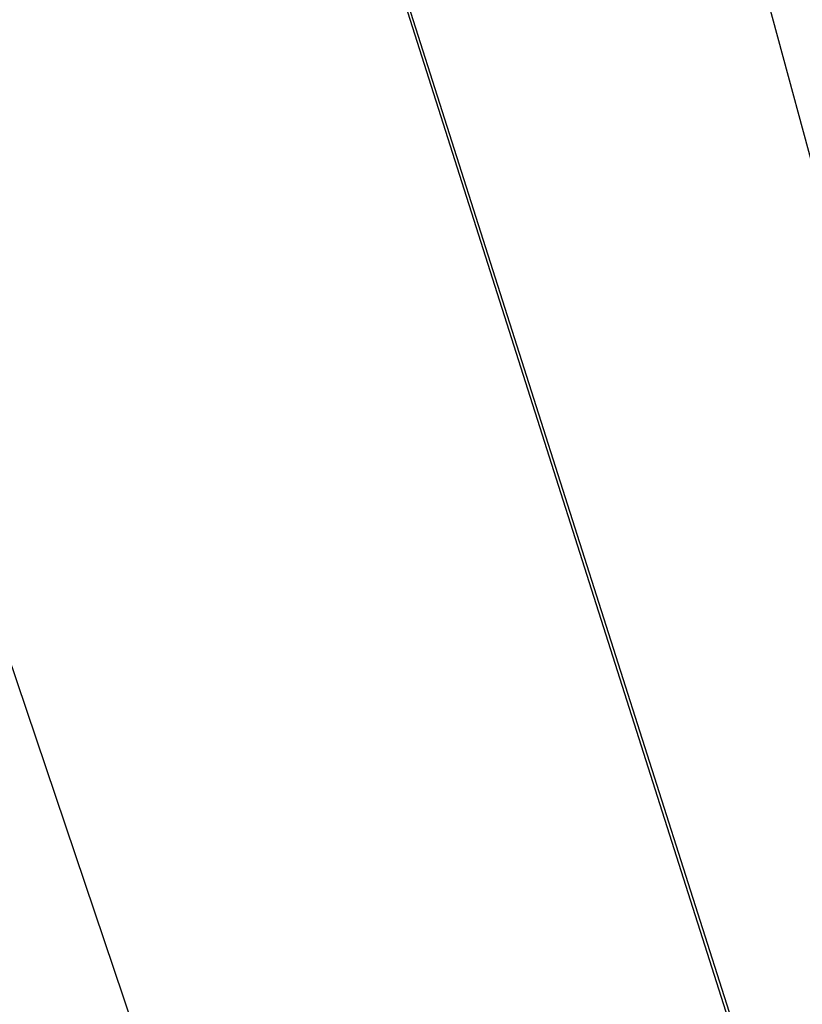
# Model space of a CAD drawing. Extents: x 1 to 133, y -67 to 66.
# Tile 204 of 256: x 24.4377 to 24.4995, y -14.1675 to -14.0898. Entities that reach past the tile are written whole.
import ezdxf

# ---------------------------------------------------------------- set-up
doc = ezdxf.new("R2010")
doc.units = 0
doc.header["$LTSCALE"] = 25.4
doc.layers.get('0').update_dxf_attribs({"color": 13, "linetype": 'CONTINUOUS'})

# ---------------------------------------------------------------- blocks, each defined once
blk = doc.blocks.new('MEKONG-4698_STL')
at = {"color": 250}
for p, q in [((24.858725, -15.427994, 988.914734), (22.91794, -8.244033, 1010.855225)), ((24.858725, -15.427994, 988.914734), (22.91794, -8.244033, 1010.855225)), ((23.620611, -11.428568, 1010.854736), (25.126122, -16.152357, 1010.854065)), ((23.620611, -11.428568, 1010.854736), (25.126122, -16.152357, 1010.854065)), ((25.126122, -16.153057, 1015.554016), (23.620611, -11.429268, 1015.554749)), ((25.126122, -16.153057, 1015.554016), (23.620611, -11.429268, 1015.554749)), ((24.857561, -15.385587, 725.995728), (24.259911, -13.616317, 727.362427)), ((24.857561, -15.385587, 725.995728), (24.259911, -13.616317, 727.362427))]:
    blk.add_line(p, q, dxfattribs=at)

msp = doc.modelspace()

# ---------------------------------------------------------------- block references
at = {"color": 0}
msp.add_blockref('MEKONG-4698_STL', (0, 0), dxfattribs=at)

doc.saveas('drawing.dxf')
